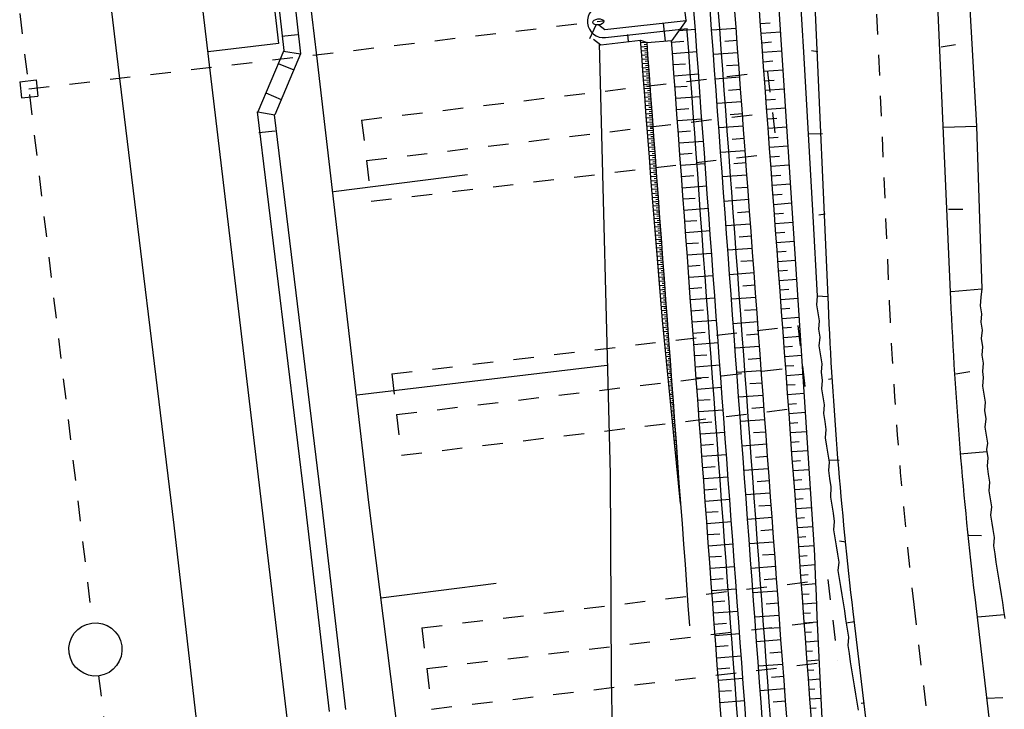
# Model space of a CAD drawing. Extents: x 447693 to 448165, y 439527 to 440695.
# Tile 33 of 88: x 447917 to 447941, y 439799 to 439816. Entities that reach past the tile are written whole.
import ezdxf

# ---------------------------------------------------------------- set-up
doc = ezdxf.new("R2010")
doc.units = 0
doc.header["$LTSCALE"] = 2
doc.header["$MEASUREMENT"] = 0
for name, pattern in [('ACAD_ISO03W100', [0.5, 0.25, -0.25]), ('ACAD_ISO05W100', [0.5, 0.25, -0.25]), ('ACAD_ISO10W100W', [0.5, 0.25, -0.25]), ('AUSGEZOGEN', [0]), ('PUNKTX2', [0.5, 0.25, -0.25])]:
    doc.linetypes.add(name, pattern=pattern)
for name, color, linetype in [('BOESCHG', 250, 'AUSGEZOGEN'), ('DB-Bahnachse', 7, 'CONTINUOUS'), ('DB-Gleisachse', 7, 'CONTINUOUS'), ('DB-GRABEN', 15, 'AUSGEZOGEN'), ('DB-HZV-Stützscheiben', 15, 'CONTINUOUS'), ('DB-Ingenieurbauwerke', 15, 'CONTINUOUS'), ('DB-Kabelanlagen', 15, 'CONTINUOUS'), ('DB-Regenrückhaltebecken_605', 15, 'CONTINUOUS'), ('DB-Wegboeschungen', 15, 'CONTINUOUS'), ('DB-Wege', 15, 'CONTINUOUS'), ('FBRTOP', 250, 'AUSGEZOGEN')]:
    doc.layers.add(name, color=color, linetype=linetype)

msp = doc.modelspace()

# ---------------------------------------------------------------- linework, layer by layer
at = {"layer": 'BOESCHG'}
msp.add_lwpolyline([(447940.542, 439833.997, 0.014999), (447940.621, 439832.61, 0.007394), (447943.21, 439807.276, 0.000025), (447947.178, 439773.421, 0.000211), (447947.642, 439769.474, 0.000025), (447948.463, 439762.525, 0.000004), (447954.01, 439715.6, 0.000616), (447956.271, 439696.678, 0.001951), (447957.015, 439690.707, 0.084534), (447957.742, 439688.328, 0.039707), (447960.471, 439683.823, 0.047678), (447962.796, 439681.169, 0.085895)], format="xyb", dxfattribs=at)
at = {"layer": 'DB-Bahnachse', "linetype": 'ACAD_ISO10W100W'}
for p, q in [((447913.823, 439843.659), (447918.904, 439800.951)), ((447919.058, 439799.66), (447921.637, 439777.985))]:
    msp.add_line(p, q, dxfattribs=at)
at = {"layer": 'DB-Bahnachse', "linetype": 'Continuous'}
msp.add_ellipse((447918.981, 439800.306), major_axis=(0.46, 0.46), ratio=1, start_param=4.061899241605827, end_param=10.34508454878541, dxfattribs=at)
at = {"layer": 'DB-Gleisachse', "linetype": 'Continuous'}
for p, q in [((447917.911, 439828.168), (447919.567, 439814.266)), ((447919.567, 439814.266), (447920.895, 439803.346)), ((447920.895, 439803.346), (447921.472, 439798.379))]:
    msp.add_line(p, q, dxfattribs=at)
at = {"layer": 'DB-GRABEN', "linetype": 'Continuous'}
for p, q in [((447922.729, 439828.726), (447924.385, 439814.824)), ((447931.3, 439815.118), (447931.573, 439804.594)), ((447924.385, 439814.824), (447925.664, 439803.898)), ((447924.804, 439811.5), (447928.078, 439811.914)), ((447925.381, 439806.534), (447931.489, 439807.255)), ((447931.573, 439804.594), (447931.598, 439799.608)), ((447925.664, 439803.898), (447926.29, 439798.938)), ((447925.958, 439801.567), (447928.786, 439801.924)), ((447931.598, 439799.608), (447931.922, 439779.49)), ((447926.29, 439798.938), (447928.648, 439779.077))]:
    msp.add_line(p, q, dxfattribs=at)
at = {"layer": 'DB-HZV-Stützscheiben', "linetype": 'PUNKTX2'}
for p, q in [((447925.491, 439813.248), (447935.421, 439814.428)), ((447935.421, 439814.428), (447935.657, 439812.442)), ((447925.491, 439813.248), (447925.727, 439811.262)), ((447925.727, 439811.262), (447935.657, 439812.442)), ((447926.229, 439807.041), (447936.159, 439808.222)), ((447936.159, 439808.222), (447936.395, 439806.236)), ((447926.229, 439807.041), (447926.465, 439805.055)), ((447926.465, 439805.055), (447936.395, 439806.236)), ((447926.966, 439800.835), (447936.897, 439802.015)), ((447936.897, 439802.015), (447937.133, 439800.029)), ((447926.966, 439800.835), (447927.202, 439798.849)), ((447927.202, 439798.849), (447937.133, 439800.029))]:
    msp.add_line(p, q, dxfattribs=at)
at = {"layer": 'DB-HZV-Stützscheiben', "linetype": 'ACAD_ISO05W100'}
for p, q in [((447925.609, 439812.255), (447935.539, 439813.435)), ((447926.347, 439806.048), (447936.277, 439807.229)), ((447927.084, 439799.842), (447937.015, 439801.022))]:
    msp.add_line(p, q, dxfattribs=at)
at = {"layer": 'DB-Ingenieurbauwerke', "linetype": 'Continuous'}
for p, q in [((447913.173, 439886.784), (447924.918, 439788.077)), ((447923.318, 439816.314), (447923.459, 439815.122)), ((447923.459, 439815.122), (447921.736, 439814.917)), ((447917.131, 439814.184), (447917.528, 439814.23)), ((447917.131, 439814.184), (447917.176, 439813.787)), ((447917.528, 439814.23), (447917.574, 439813.833)), ((447917.176, 439813.787), (447917.574, 439813.833))]:
    msp.add_line(p, q, dxfattribs=at)
at = {"layer": 'DB-Ingenieurbauwerke', "linetype": 'ACAD_ISO03W100'}
msp.add_line((447917.351, 439814.009), (447931.411, 439815.677), dxfattribs=at)
at = {"layer": 'DB-Ingenieurbauwerke', "linetype": 'Continuous'}
msp.add_ellipse((447931.282, 439815.646), major_axis=(0.134, 0.015), ratio=0.555556, start_param=0, end_param=6.283185, dxfattribs=at)
at = {"layer": 'DB-Kabelanlagen', "linetype": 'Continuous'}
for p, q in [((447923.234, 439821.768), (447923.997, 439814.87)), ((447922.846, 439821.603), (447923.586, 439814.951)), ((447923.543, 439815.295), (447923.926, 439815.343)), ((447923.586, 439814.951), (447922.955, 439813.45)), ((447923.997, 439814.87), (447923.367, 439813.373)), ((447923.58, 439814.935), (447923.997, 439814.87)), ((447923.452, 439814.632), (447923.83, 439814.473)), ((447923.148, 439813.909), (447923.527, 439813.753)), ((447922.94, 439813.448), (447924.12, 439803.754)), ((447922.956, 439813.452), (447923.367, 439813.373)), ((447923.352, 439813.376), (447924.517, 439803.804)), ((447923.378, 439812.972), (447922.98, 439812.932)), ((447924.12, 439803.754), (447924.697, 439798.787)), ((447924.517, 439803.804), (447925.094, 439798.837))]:
    msp.add_line(p, q, dxfattribs=at)
at = {"layer": 'DB-Regenrückhaltebecken_605', "linetype": 'Continuous'}
for p, q in [((447933.43, 439815.681), (447933.383, 439816.078)), ((447934.054, 439815.463), (447934.017, 439815.962)), ((447934.253, 439815.478), (447934.217, 439815.976)), ((447934.652, 439815.507), (447934.616, 439816.006)), ((447935.251, 439815.551), (447935.214, 439816.05)), ((447935.726, 439815.586), (447935.693, 439816.085)), ((447933.655, 439815.434), (447933.618, 439815.932)), ((447931.077, 439815.244), (447931.231, 439815.573)), ((447931.291, 439815.572), (447931.439, 439815.462)), ((447931.439, 439815.462), (447933.43, 439815.681)), ((447931.461, 439815.263), (447933.451, 439815.482)), ((447932.927, 439815.178), (447932.879, 439815.62)), ((447933.43, 439815.681), (447933.076, 439815.189)), ((447933.455, 439815.419), (447933.451, 439815.482)), ((447934.654, 439815.489), (447934.055, 439815.446)), ((447934.29, 439814.979), (447934.253, 439815.478)), ((447934.689, 439815.008), (447934.652, 439815.507)), ((447935.247, 439815.604), (447935.485, 439815.622)), ((447935.287, 439815.052), (447935.251, 439815.551)), ((447935.759, 439815.087), (447935.726, 439815.586)), ((447932.021, 439815.164), (447932, 439815.343)), ((447933.255, 439815.439), (447933.652, 439815.468)), ((447933.492, 439814.92), (447933.455, 439815.419)), ((447933.692, 439814.935), (447933.655, 439815.434)), ((447934.09, 439814.964), (447934.054, 439815.463)), ((447935.264, 439815.372), (447935.738, 439815.407)), ((447931.16, 439815.221), (447931.339, 439815.089)), ((447931.339, 439815.089), (447932.317, 439815.197)), ((447932.344, 439814.836), (447932.317, 439815.197)), ((447932.317, 439815.197), (447932.473, 439815.145)), ((447932.473, 439815.145), (447932.322, 439815.134)), ((447932.48, 439815.042), (447932.33, 439815.031)), ((447932.477, 439815.094), (447932.401, 439815.088)), ((447932.484, 439814.991), (447932.409, 439814.986)), ((447932.473, 439815.145), (447933.071, 439815.189)), ((447932.495, 439814.847), (447932.473, 439815.145)), ((447933.093, 439814.891), (447933.071, 439815.189)), ((447933.074, 439815.15), (447933.373, 439815.172)), ((447934.676, 439815.19), (447934.376, 439815.168)), ((447934.725, 439814.51), (447934.689, 439815.008)), ((447935.281, 439815.139), (447935.517, 439815.157)), ((447935.324, 439814.554), (447935.287, 439815.052)), ((447935.792, 439814.588), (447935.759, 439815.087)), ((447932.488, 439814.94), (447932.337, 439814.929)), ((447932.381, 439814.338), (447932.344, 439814.836)), ((447932.495, 439814.838), (447932.345, 439814.827)), ((447932.492, 439814.889), (447932.416, 439814.883)), ((447932.499, 439814.786), (447932.424, 439814.781)), ((447932.531, 439814.349), (447932.495, 439814.847)), ((447933.13, 439814.393), (447933.093, 439814.891)), ((447933.094, 439814.877), (447933.693, 439814.921)), ((447933.529, 439814.422), (447933.492, 439814.92)), ((447933.728, 439814.436), (447933.692, 439814.935)), ((447934.127, 439814.466), (447934.09, 439814.964)), ((447934.697, 439814.891), (447934.099, 439814.848)), ((447934.327, 439814.48), (447934.29, 439814.979)), ((447935.298, 439814.907), (447935.769, 439814.941)), ((447932.503, 439814.735), (447932.352, 439814.724)), ((447932.511, 439814.633), (447932.36, 439814.622)), ((447932.518, 439814.53), (447932.367, 439814.519)), ((447932.507, 439814.684), (447932.431, 439814.678)), ((447932.514, 439814.582), (447932.439, 439814.576)), ((447933.114, 439814.603), (447933.414, 439814.625)), ((447934.719, 439814.592), (447934.42, 439814.57)), ((447934.762, 439814.011), (447934.725, 439814.51)), ((447935.315, 439814.674), (447935.549, 439814.692)), ((447935.36, 439814.055), (447935.324, 439814.554)), ((447935.825, 439814.089), (447935.792, 439814.588)), ((447932.526, 439814.428), (447932.375, 439814.417)), ((447932.417, 439813.839), (447932.381, 439814.338)), ((447932.533, 439814.326), (447932.382, 439814.315)), ((447932.522, 439814.479), (447932.446, 439814.474)), ((447932.529, 439814.377), (447932.454, 439814.371)), ((447932.537, 439814.274), (447932.461, 439814.269)), ((447932.568, 439813.85), (447932.531, 439814.349)), ((447933.166, 439813.894), (447933.13, 439814.393)), ((447933.134, 439814.33), (447933.733, 439814.374)), ((447933.565, 439813.923), (447933.529, 439814.422)), ((447933.765, 439813.938), (447933.728, 439814.436)), ((447934.164, 439813.967), (447934.127, 439814.466)), ((447934.741, 439814.293), (447934.143, 439814.25)), ((447934.363, 439813.982), (447934.327, 439814.48)), ((447935.332, 439814.442), (447935.799, 439814.476)), ((447932.541, 439814.223), (447932.39, 439814.212)), ((447932.548, 439814.121), (447932.397, 439814.11)), ((447932.544, 439814.172), (447932.469, 439814.166)), ((447932.552, 439814.07), (447932.476, 439814.064)), ((447933.154, 439814.056), (447933.454, 439814.078)), ((447935.349, 439814.209), (447935.582, 439814.226)), ((447935.397, 439813.556), (447935.36, 439814.055)), ((447935.857, 439813.59), (447935.825, 439814.089)), ((447932.556, 439814.018), (447932.405, 439814.007)), ((447932.563, 439813.916), (447932.412, 439813.905)), ((447932.454, 439813.34), (447932.417, 439813.839)), ((447932.571, 439813.814), (447932.42, 439813.802)), ((447932.559, 439813.967), (447932.484, 439813.962)), ((447932.567, 439813.865), (447932.492, 439813.859)), ((447932.605, 439813.351), (447932.568, 439813.85)), ((447933.203, 439813.395), (447933.166, 439813.894)), ((447933.175, 439813.782), (447933.773, 439813.826)), ((447933.602, 439813.424), (447933.565, 439813.923)), ((447933.801, 439813.439), (447933.765, 439813.938)), ((447934.2, 439813.468), (447934.164, 439813.967)), ((447934.4, 439813.483), (447934.363, 439813.982)), ((447934.763, 439813.994), (447934.464, 439813.972)), ((447934.799, 439813.512), (447934.762, 439814.011)), ((447935.366, 439813.977), (447935.83, 439814.011)), ((447932.578, 439813.711), (447932.427, 439813.7)), ((447932.586, 439813.609), (447932.435, 439813.598)), ((447932.574, 439813.762), (447932.499, 439813.757)), ((447932.582, 439813.66), (447932.507, 439813.654)), ((447932.589, 439813.557), (447932.514, 439813.552)), ((447934.785, 439813.695), (447934.187, 439813.652)), ((447935.383, 439813.744), (447935.614, 439813.761)), ((447935.434, 439813.058), (447935.397, 439813.556)), ((447935.4, 439813.512), (447935.86, 439813.546)), ((447935.89, 439813.091), (447935.857, 439813.59)), ((447932.593, 439813.506), (447932.443, 439813.495)), ((447932.601, 439813.404), (447932.45, 439813.393)), ((447932.491, 439812.842), (447932.454, 439813.34)), ((447932.597, 439813.455), (447932.522, 439813.45)), ((447932.604, 439813.353), (447932.529, 439813.347)), ((447932.641, 439812.853), (447932.605, 439813.351)), ((447933.195, 439813.509), (447933.494, 439813.531)), ((447933.24, 439812.897), (447933.203, 439813.395)), ((447933.639, 439812.926), (447933.602, 439813.424)), ((447933.838, 439812.94), (447933.801, 439813.439)), ((447934.237, 439812.97), (447934.2, 439813.468)), ((447934.436, 439812.984), (447934.4, 439813.483)), ((447934.807, 439813.396), (447934.508, 439813.374)), ((447934.835, 439813.014), (447934.799, 439813.512)), ((447932.608, 439813.301), (447932.458, 439813.29)), ((447932.616, 439813.199), (447932.465, 439813.188)), ((447932.623, 439813.097), (447932.472, 439813.086)), ((447932.612, 439813.25), (447932.537, 439813.245)), ((447932.62, 439813.148), (447932.544, 439813.142)), ((447933.215, 439813.235), (447933.813, 439813.279)), ((447934.829, 439813.097), (447934.231, 439813.054)), ((447935.417, 439813.28), (447935.646, 439813.296)), ((447935.434, 439813.047), (447935.891, 439813.081)), ((447935.923, 439812.592), (447935.89, 439813.091)), ((447932.631, 439812.994), (447932.48, 439812.983)), ((447932.638, 439812.892), (447932.488, 439812.881)), ((447932.53, 439812.343), (447932.491, 439812.842)), ((447932.627, 439813.045), (447932.552, 439813.04)), ((447932.635, 439812.943), (447932.559, 439812.937)), ((447932.642, 439812.841), (447932.567, 439812.835)), ((447932.678, 439812.354), (447932.641, 439812.853)), ((447933.235, 439812.962), (447933.534, 439812.984)), ((447933.276, 439812.398), (447933.24, 439812.897)), ((447933.675, 439812.427), (447933.639, 439812.926)), ((447933.875, 439812.442), (447933.838, 439812.94)), ((447934.274, 439812.471), (447934.237, 439812.97)), ((447934.473, 439812.486), (447934.436, 439812.984)), ((447934.872, 439812.515), (447934.835, 439813.014)), ((447935.47, 439812.559), (447935.434, 439813.058)), ((447935.452, 439812.815), (447935.679, 439812.831)), ((447932.646, 439812.789), (447932.496, 439812.778)), ((447932.653, 439812.687), (447932.504, 439812.676)), ((447932.661, 439812.585), (447932.512, 439812.574)), ((447932.65, 439812.738), (447932.575, 439812.733)), ((447932.657, 439812.636), (447932.582, 439812.63)), ((447933.255, 439812.688), (447933.853, 439812.732)), ((447934.851, 439812.798), (447934.552, 439812.776)), ((447935.469, 439812.582), (447935.921, 439812.615)), ((447935.956, 439812.093), (447935.923, 439812.592)), ((447932.668, 439812.482), (447932.52, 439812.471)), ((447932.676, 439812.38), (447932.528, 439812.369)), ((447932.57, 439811.845), (447932.53, 439812.343)), ((447932.665, 439812.533), (447932.59, 439812.528)), ((447932.672, 439812.431), (447932.598, 439812.425)), ((447932.714, 439811.855), (447932.678, 439812.354)), ((447933.275, 439812.415), (447933.574, 439812.437)), ((447933.313, 439811.899), (447933.276, 439812.398)), ((447933.712, 439811.929), (447933.675, 439812.427)), ((447933.911, 439811.943), (447933.875, 439812.442)), ((447934.31, 439811.972), (447934.274, 439812.471)), ((447934.873, 439812.499), (447934.275, 439812.455)), ((447934.51, 439811.987), (447934.473, 439812.486)), ((447934.909, 439812.016), (447934.872, 439812.515)), ((447935.507, 439812.06), (447935.47, 439812.559)), ((447935.486, 439812.35), (447935.711, 439812.366)), ((447932.683, 439812.277), (447932.536, 439812.267)), ((447932.691, 439812.175), (447932.545, 439812.164)), ((447932.68, 439812.329), (447932.606, 439812.323)), ((447932.687, 439812.226), (447932.614, 439812.221)), ((447932.695, 439812.124), (447932.622, 439812.118)), ((447933.295, 439812.141), (447933.893, 439812.185)), ((447934.895, 439812.2), (447934.596, 439812.178)), ((447935.503, 439812.117), (447935.952, 439812.15)), ((447932.698, 439812.072), (447932.553, 439812.062)), ((447932.706, 439811.97), (447932.561, 439811.959)), ((447932.714, 439811.868), (447932.569, 439811.857)), ((447932.702, 439812.021), (447932.63, 439812.016)), ((447932.71, 439811.919), (447932.637, 439811.914)), ((447933.349, 439811.401), (447933.313, 439811.899)), ((447933.315, 439811.868), (447933.614, 439811.889)), ((447933.748, 439811.43), (447933.712, 439811.929)), ((447933.948, 439811.445), (447933.911, 439811.943)), ((447934.347, 439811.474), (447934.31, 439811.972)), ((447934.917, 439811.901), (447934.319, 439811.857)), ((447934.546, 439811.488), (447934.51, 439811.987)), ((447934.945, 439811.518), (447934.909, 439812.016)), ((447935.544, 439811.562), (447935.507, 439812.06)), ((447935.52, 439811.885), (447935.743, 439811.901)), ((447935.988, 439811.594), (447935.956, 439812.093)), ((447932.61, 439811.346), (447932.57, 439811.845)), ((447932.721, 439811.765), (447932.577, 439811.755)), ((447932.729, 439811.663), (447932.586, 439811.652)), ((447932.717, 439811.816), (447932.645, 439811.811)), ((447932.725, 439811.714), (447932.653, 439811.709)), ((447932.751, 439811.357), (447932.714, 439811.855)), ((447933.335, 439811.594), (447933.934, 439811.638)), ((447935.537, 439811.652), (447935.982, 439811.685)), ((447932.736, 439811.56), (447932.594, 439811.55)), ((447932.744, 439811.458), (447932.602, 439811.448)), ((447932.732, 439811.612), (447932.661, 439811.606)), ((447932.74, 439811.509), (447932.669, 439811.504)), ((447932.747, 439811.407), (447932.677, 439811.402)), ((447933.386, 439810.902), (447933.349, 439811.401)), ((447933.785, 439810.931), (447933.748, 439811.43)), ((447933.984, 439810.946), (447933.948, 439811.445)), ((447934.383, 439810.975), (447934.347, 439811.474)), ((447934.583, 439810.99), (447934.546, 439811.488)), ((447934.939, 439811.602), (447934.64, 439811.58)), ((447934.982, 439811.019), (447934.945, 439811.518)), ((447935.58, 439811.063), (447935.544, 439811.562)), ((447935.554, 439811.42), (447935.776, 439811.436)), ((447936.021, 439811.095), (447935.988, 439811.594)), ((447932.751, 439811.356), (447932.61, 439811.345)), ((447932.65, 439810.848), (447932.61, 439811.346)), ((447932.759, 439811.253), (447932.618, 439811.243)), ((447932.766, 439811.151), (447932.626, 439811.14)), ((447932.755, 439811.304), (447932.685, 439811.299)), ((447932.762, 439811.202), (447932.692, 439811.197)), ((447932.788, 439810.858), (447932.751, 439811.357)), ((447933.355, 439811.32), (447933.654, 439811.342)), ((447934.961, 439811.303), (447934.362, 439811.259)), ((447935.571, 439811.187), (447936.013, 439811.22)), ((447932.774, 439811.048), (447932.635, 439811.038)), ((447932.781, 439810.946), (447932.643, 439810.936)), ((447932.77, 439811.1), (447932.7, 439811.094)), ((447932.777, 439810.997), (447932.708, 439810.992)), ((447932.785, 439810.895), (447932.716, 439810.89)), ((447933.375, 439811.047), (447933.974, 439811.091)), ((447933.423, 439810.403), (447933.386, 439810.902)), ((447933.822, 439810.433), (447933.785, 439810.931)), ((447934.021, 439810.447), (447933.984, 439810.946)), ((447934.42, 439810.476), (447934.383, 439810.975)), ((447934.619, 439810.491), (447934.583, 439810.99)), ((447934.983, 439811.004), (447934.684, 439810.982)), ((447935.018, 439810.52), (447934.982, 439811.019)), ((447935.617, 439810.564), (447935.58, 439811.063)), ((447935.588, 439810.955), (447935.808, 439810.971)), ((447936.054, 439810.596), (447936.021, 439811.095)), ((447932.69, 439810.349), (447932.65, 439810.848)), ((447932.789, 439810.844), (447932.651, 439810.833)), ((447932.796, 439810.741), (447932.659, 439810.731)), ((447932.792, 439810.792), (447932.724, 439810.787)), ((447932.8, 439810.69), (447932.732, 439810.685)), ((447932.824, 439810.359), (447932.788, 439810.858)), ((447933.395, 439810.773), (447933.695, 439810.795)), ((447935.005, 439810.705), (447934.406, 439810.661)), ((447935.605, 439810.722), (447936.044, 439810.755)), ((447932.804, 439810.639), (447932.667, 439810.629)), ((447932.811, 439810.536), (447932.675, 439810.526)), ((447932.819, 439810.434), (447932.684, 439810.424)), ((447932.807, 439810.587), (447932.739, 439810.582)), ((447932.815, 439810.485), (447932.747, 439810.48)), ((447933.416, 439810.5), (447934.014, 439810.544)), ((447933.858, 439809.934), (447933.822, 439810.433)), ((447934.058, 439809.949), (447934.021, 439810.447)), ((447934.457, 439809.978), (447934.42, 439810.476)), ((447934.656, 439809.992), (447934.619, 439810.491)), ((447935.055, 439810.022), (447935.018, 439810.52)), ((447935.653, 439810.066), (447935.617, 439810.564)), ((447935.622, 439810.49), (447935.841, 439810.506)), ((447936.087, 439810.098), (447936.054, 439810.596)), ((447932.729, 439809.851), (447932.69, 439810.349)), ((447932.826, 439810.331), (447932.692, 439810.322)), ((447932.834, 439810.229), (447932.7, 439810.219)), ((447932.823, 439810.383), (447932.755, 439810.378)), ((447932.83, 439810.28), (447932.763, 439810.275)), ((447932.838, 439810.178), (447932.771, 439810.173)), ((447932.861, 439809.861), (447932.824, 439810.359)), ((447933.459, 439809.905), (447933.423, 439810.403)), ((447933.436, 439810.226), (447933.735, 439810.248)), ((447935.027, 439810.406), (447934.728, 439810.384)), ((447935.639, 439810.258), (447936.074, 439810.29)), ((447932.841, 439810.127), (447932.708, 439810.117)), ((447932.849, 439810.024), (447932.716, 439810.014)), ((447932.845, 439810.075), (447932.779, 439810.071)), ((447932.853, 439809.973), (447932.786, 439809.968)), ((447933.456, 439809.953), (447934.054, 439809.996)), ((447933.895, 439809.435), (447933.858, 439809.934)), ((447934.094, 439809.45), (447934.058, 439809.949)), ((447935.049, 439810.107), (447934.45, 439810.063)), ((447934.493, 439809.479), (447934.457, 439809.978)), ((447934.693, 439809.494), (447934.656, 439809.992)), ((447935.092, 439809.523), (447935.055, 439810.022)), ((447935.69, 439809.567), (447935.653, 439810.066)), ((447935.656, 439810.025), (447935.873, 439810.041)), ((447936.12, 439809.599), (447936.087, 439810.098)), ((447932.856, 439809.922), (447932.724, 439809.912)), ((447932.769, 439809.353), (447932.729, 439809.851)), ((447932.864, 439809.819), (447932.732, 439809.81)), ((447932.871, 439809.717), (447932.741, 439809.707)), ((447932.86, 439809.871), (447932.794, 439809.866)), ((447932.868, 439809.768), (447932.802, 439809.763)), ((447932.897, 439809.362), (447932.861, 439809.861)), ((447933.496, 439809.406), (447933.459, 439809.905)), ((447933.476, 439809.679), (447933.775, 439809.701)), ((447935.071, 439809.808), (447934.771, 439809.786)), ((447935.673, 439809.793), (447936.105, 439809.824)), ((447932.879, 439809.615), (447932.749, 439809.605)), ((447932.886, 439809.512), (447932.757, 439809.503)), ((447932.875, 439809.666), (447932.81, 439809.661)), ((447932.883, 439809.563), (447932.818, 439809.559)), ((447932.89, 439809.461), (447932.826, 439809.456)), ((447933.496, 439809.405), (447934.094, 439809.449)), ((447934.131, 439808.951), (447934.094, 439809.45)), ((447934.53, 439808.98), (447934.493, 439809.479)), ((447935.093, 439809.509), (447934.494, 439809.465)), ((447934.729, 439808.995), (447934.693, 439809.494)), ((447935.128, 439809.024), (447935.092, 439809.523)), ((447935.69, 439809.56), (447935.905, 439809.576)), ((447935.727, 439809.068), (447935.69, 439809.567)), ((447936.153, 439809.1), (447936.12, 439809.599)), ((447932.894, 439809.41), (447932.765, 439809.4)), ((447932.809, 439808.854), (447932.769, 439809.353)), ((447932.901, 439809.307), (447932.773, 439809.298)), ((447932.898, 439809.358), (447932.833, 439809.354)), ((447932.905, 439809.256), (447932.841, 439809.251)), ((447932.934, 439808.863), (447932.897, 439809.362)), ((447933.532, 439808.907), (447933.496, 439809.406)), ((447933.931, 439808.937), (447933.895, 439809.435)), ((447935.115, 439809.21), (447934.815, 439809.188)), ((447935.707, 439809.328), (447936.136, 439809.359)), ((447932.909, 439809.205), (447932.781, 439809.196)), ((447932.916, 439809.102), (447932.79, 439809.093)), ((447932.924, 439809), (447932.798, 439808.991)), ((447932.913, 439809.154), (447932.849, 439809.149)), ((447932.92, 439809.051), (447932.857, 439809.047)), ((447933.516, 439809.132), (447933.815, 439809.154)), ((447934.566, 439808.482), (447934.53, 439808.98)), ((447934.766, 439808.496), (447934.729, 439808.995)), ((447935.165, 439808.526), (447935.128, 439809.024)), ((447935.725, 439809.095), (447935.938, 439809.111)), ((447935.763, 439808.57), (447935.727, 439809.068)), ((447936.186, 439808.601), (447936.153, 439809.1)), ((447932.932, 439808.898), (447932.806, 439808.888)), ((447932.85, 439808.356), (447932.809, 439808.854)), ((447932.939, 439808.795), (447932.814, 439808.786)), ((447932.928, 439808.949), (447932.865, 439808.944)), ((447932.935, 439808.846), (447932.873, 439808.842)), ((447932.943, 439808.744), (447932.88, 439808.739)), ((447932.971, 439808.365), (447932.934, 439808.863)), ((447933.569, 439808.409), (447933.532, 439808.907)), ((447933.536, 439808.858), (447934.134, 439808.902)), ((447933.968, 439808.438), (447933.931, 439808.937)), ((447934.167, 439808.453), (447934.131, 439808.951)), ((447935.136, 439808.911), (447934.538, 439808.867)), ((447935.742, 439808.863), (447936.167, 439808.894)), ((447932.947, 439808.693), (447932.822, 439808.684)), ((447932.954, 439808.59), (447932.83, 439808.581)), ((447932.962, 439808.488), (447932.839, 439808.479)), ((447932.95, 439808.642), (447932.888, 439808.637)), ((447932.958, 439808.539), (447932.896, 439808.535)), ((447933.556, 439808.585), (447933.855, 439808.607)), ((447934.802, 439807.998), (447934.766, 439808.496)), ((447935.158, 439808.611), (447934.859, 439808.59)), ((447935.201, 439808.027), (447935.165, 439808.526)), ((447935.759, 439808.63), (447935.97, 439808.646)), ((447935.8, 439808.071), (447935.763, 439808.57)), ((447936.219, 439808.102), (447936.186, 439808.601)), ((447932.969, 439808.386), (447932.848, 439808.377)), ((447932.899, 439807.858), (447932.85, 439808.356)), ((447932.977, 439808.283), (447932.857, 439808.274)), ((447932.965, 439808.437), (447932.904, 439808.432)), ((447932.973, 439808.334), (447932.913, 439808.33)), ((447933.007, 439807.866), (447932.971, 439808.365)), ((447933.606, 439807.91), (447933.569, 439808.409)), ((447933.576, 439808.311), (447934.175, 439808.355)), ((447934.005, 439807.939), (447933.968, 439808.438)), ((447934.204, 439807.954), (447934.167, 439808.453)), ((447934.603, 439807.983), (447934.566, 439808.482)), ((447935.18, 439808.312), (447934.582, 439808.269)), ((447935.776, 439808.398), (447936.197, 439808.429)), ((447932.984, 439808.181), (447932.867, 439808.172)), ((447932.992, 439808.078), (447932.877, 439808.07)), ((447932.98, 439808.232), (447932.921, 439808.228)), ((447932.988, 439808.13), (447932.93, 439808.125)), ((447932.995, 439808.027), (447932.939, 439808.023)), ((447933.596, 439808.038), (447933.895, 439808.06)), ((447935.202, 439808.013), (447934.903, 439807.992)), ((447935.238, 439807.528), (447935.201, 439808.027)), ((447935.793, 439808.165), (447936.003, 439808.181)), ((447935.836, 439807.572), (447935.8, 439808.071)), ((447936.252, 439807.603), (447936.219, 439808.102)), ((447932.999, 439807.976), (447932.888, 439807.968)), ((447933.007, 439807.873), (447932.898, 439807.866)), ((447932.947, 439807.36), (447932.899, 439807.858)), ((447933.014, 439807.771), (447932.908, 439807.763)), ((447933.003, 439807.925), (447932.948, 439807.921)), ((447933.01, 439807.822), (447932.957, 439807.818)), ((447933.044, 439807.367), (447933.007, 439807.866)), ((447933.642, 439807.411), (447933.606, 439807.91)), ((447933.616, 439807.764), (447934.215, 439807.808)), ((447934.041, 439807.441), (447934.005, 439807.939)), ((447934.241, 439807.455), (447934.204, 439807.954)), ((447934.64, 439807.485), (447934.603, 439807.983)), ((447934.839, 439807.499), (447934.802, 439807.998)), ((447935.81, 439807.933), (447936.228, 439807.964)), ((447933.022, 439807.669), (447932.918, 439807.661)), ((447933.029, 439807.566), (447932.928, 439807.559)), ((447933.018, 439807.72), (447932.966, 439807.716)), ((447933.025, 439807.617), (447932.974, 439807.614)), ((447935.224, 439807.714), (447934.626, 439807.671)), ((447935.275, 439807.03), (447935.238, 439807.528)), ((447935.827, 439807.7), (447936.035, 439807.716)), ((447935.873, 439807.074), (447935.836, 439807.572)), ((447936.285, 439807.104), (447936.252, 439807.603)), ((447933.037, 439807.464), (447932.938, 439807.457)), ((447932.996, 439806.863), (447932.947, 439807.36)), ((447933.044, 439807.361), (447932.948, 439807.354)), ((447933.033, 439807.515), (447932.983, 439807.511)), ((447933.041, 439807.413), (447932.992, 439807.409)), ((447933.048, 439807.31), (447933.001, 439807.307)), ((447933.08, 439806.869), (447933.044, 439807.367)), ((447933.636, 439807.49), (447933.936, 439807.512)), ((447933.679, 439806.913), (447933.642, 439807.411)), ((447934.078, 439806.942), (447934.041, 439807.441)), ((447934.277, 439806.957), (447934.241, 439807.455)), ((447934.676, 439806.986), (447934.64, 439807.485)), ((447934.876, 439807.001), (447934.839, 439807.499)), ((447935.246, 439807.415), (447934.947, 439807.394)), ((447935.844, 439807.468), (447936.259, 439807.498)), ((447933.052, 439807.259), (447932.958, 439807.252)), ((447933.059, 439807.157), (447932.968, 439807.15)), ((447933.067, 439807.054), (447932.978, 439807.048)), ((447933.056, 439807.208), (447933.009, 439807.204)), ((447933.063, 439807.105), (447933.018, 439807.102)), ((447933.657, 439807.217), (447934.255, 439807.261)), ((447935.268, 439807.116), (447934.67, 439807.073)), ((447935.861, 439807.236), (447936.068, 439807.251)), ((447935.91, 439806.575), (447935.873, 439807.074)), ((447936.318, 439806.605), (447936.285, 439807.104)), ((447933.074, 439806.952), (447932.988, 439806.945)), ((447933.045, 439806.365), (447932.996, 439806.863)), ((447933.082, 439806.849), (447932.998, 439806.843)), ((447933.071, 439807.003), (447933.027, 439807)), ((447933.078, 439806.901), (447933.036, 439806.897)), ((447933.117, 439806.37), (447933.08, 439806.869)), ((447933.677, 439806.943), (447933.976, 439806.965)), ((447933.715, 439806.414), (447933.679, 439806.913)), ((447934.114, 439806.443), (447934.078, 439806.942)), ((447934.314, 439806.458), (447934.277, 439806.957)), ((447934.713, 439806.487), (447934.676, 439806.986)), ((447934.912, 439806.502), (447934.876, 439807.001)), ((447935.29, 439806.817), (447934.991, 439806.796)), ((447935.311, 439806.531), (447935.275, 439807.03)), ((447935.878, 439807.003), (447936.289, 439807.033)), ((447933.089, 439806.747), (447933.008, 439806.741)), ((447933.097, 439806.645), (447933.018, 439806.639)), ((447933.086, 439806.798), (447933.044, 439806.795)), ((447933.093, 439806.696), (447933.053, 439806.693)), ((447933.101, 439806.593), (447933.062, 439806.59)), ((447933.697, 439806.67), (447934.295, 439806.714)), ((447935.895, 439806.771), (447936.1, 439806.786)), ((447935.946, 439806.076), (447935.91, 439806.575)), ((447935.912, 439806.538), (447936.32, 439806.568)), ((447936.351, 439806.106), (447936.318, 439806.605)), ((447933.104, 439806.542), (447933.028, 439806.537)), ((447933.112, 439806.44), (447933.038, 439806.434)), ((447933.094, 439805.867), (447933.045, 439806.365)), ((447933.119, 439806.337), (447933.048, 439806.332)), ((447933.108, 439806.491), (447933.071, 439806.488)), ((447933.116, 439806.388), (447933.08, 439806.386)), ((447933.154, 439805.871), (447933.117, 439806.37)), ((447933.752, 439805.915), (447933.715, 439806.414)), ((447933.717, 439806.396), (447934.016, 439806.418)), ((447934.151, 439805.945), (447934.114, 439806.443)), ((447934.35, 439805.959), (447934.314, 439806.458)), ((447934.749, 439805.989), (447934.713, 439806.487)), ((447935.312, 439806.518), (447934.714, 439806.475)), ((447934.949, 439806.003), (447934.912, 439806.502)), ((447935.348, 439806.032), (447935.311, 439806.531)), ((447935.929, 439806.306), (447936.132, 439806.321)), ((447933.127, 439806.235), (447933.058, 439806.23)), ((447933.135, 439806.132), (447933.068, 439806.128)), ((447933.123, 439806.286), (447933.088, 439806.284)), ((447933.131, 439806.184), (447933.097, 439806.181)), ((447933.138, 439806.081), (447933.106, 439806.079)), ((447933.737, 439806.123), (447934.335, 439806.167)), ((447935.334, 439806.219), (447935.035, 439806.198)), ((447935.946, 439806.073), (447936.351, 439806.103)), ((447936.384, 439805.607), (447936.351, 439806.106)), ((447933.142, 439806.03), (447933.079, 439806.025)), ((447933.15, 439805.928), (447933.089, 439805.923)), ((447933.143, 439805.369), (447933.094, 439805.867)), ((447933.146, 439805.979), (447933.115, 439805.977)), ((447933.153, 439805.876), (447933.123, 439805.874)), ((447933.19, 439805.373), (447933.154, 439805.871)), ((447933.789, 439805.417), (447933.752, 439805.915)), ((447933.757, 439805.849), (447934.056, 439805.871)), ((447934.188, 439805.446), (447934.151, 439805.945)), ((447934.387, 439805.461), (447934.35, 439805.959)), ((447934.786, 439805.49), (447934.749, 439805.989)), ((447935.356, 439805.92), (447934.758, 439805.877)), ((447934.985, 439805.505), (447934.949, 439806.003)), ((447935.384, 439805.534), (447935.348, 439806.032)), ((447935.983, 439805.578), (447935.946, 439806.076)), ((447935.963, 439805.841), (447936.165, 439805.856)), ((447933.157, 439805.825), (447933.099, 439805.821)), ((447933.165, 439805.723), (447933.109, 439805.719)), ((447933.172, 439805.62), (447933.119, 439805.616)), ((447933.161, 439805.774), (447933.132, 439805.772)), ((447933.168, 439805.672), (447933.141, 439805.67)), ((447933.777, 439805.575), (447934.375, 439805.619)), ((447935.378, 439805.621), (447935.079, 439805.599)), ((447935.981, 439805.608), (447936.382, 439805.638)), ((447936.417, 439805.108), (447936.384, 439805.607)), ((447933.18, 439805.518), (447933.129, 439805.514)), ((447933.187, 439805.416), (447933.139, 439805.412)), ((447933.192, 439804.872), (447933.143, 439805.369)), ((447933.176, 439805.569), (447933.15, 439805.567)), ((447933.183, 439805.467), (447933.159, 439805.465)), ((447933.191, 439805.364), (447933.167, 439805.363)), ((447933.227, 439804.874), (447933.19, 439805.373)), ((447933.825, 439804.918), (447933.789, 439805.417)), ((447934.224, 439804.947), (447934.188, 439805.446)), ((447934.424, 439804.962), (447934.387, 439805.461)), ((447934.823, 439804.991), (447934.786, 439805.49)), ((447935.022, 439805.006), (447934.985, 439805.505)), ((447935.421, 439805.035), (447935.384, 439805.534)), ((447936.019, 439805.079), (447935.983, 439805.578)), ((447935.998, 439805.376), (447936.197, 439805.391)), ((447933.195, 439805.313), (447933.149, 439805.31)), ((447933.202, 439805.211), (447933.159, 439805.208)), ((447933.198, 439805.262), (447933.176, 439805.26)), ((447933.206, 439805.16), (447933.185, 439805.158)), ((447933.797, 439805.302), (447934.096, 439805.324)), ((447935.4, 439805.322), (447934.801, 439805.279)), ((447936.015, 439805.143), (447936.412, 439805.173)), ((447933.21, 439805.108), (447933.169, 439805.105)), ((447933.217, 439805.006), (447933.179, 439805.003)), ((447933.225, 439804.903), (447933.189, 439804.901)), ((447933.213, 439805.057), (447933.194, 439805.056)), ((447933.221, 439804.955), (447933.202, 439804.953)), ((447933.263, 439804.375), (447933.227, 439804.874)), ((447933.817, 439805.028), (447934.416, 439805.072)), ((447933.862, 439804.419), (447933.825, 439804.918)), ((447934.261, 439804.449), (447934.224, 439804.947)), ((447934.46, 439804.463), (447934.424, 439804.962)), ((447934.859, 439804.493), (447934.823, 439804.991)), ((447935.059, 439804.507), (447935.022, 439805.006)), ((447935.422, 439805.023), (447935.123, 439805.001)), ((447935.458, 439804.536), (447935.421, 439805.035)), ((447936.056, 439804.58), (447936.019, 439805.079)), ((447936.032, 439804.911), (447936.23, 439804.925)), ((447936.45, 439804.609), (447936.417, 439805.108)), ((447933.241, 439804.374), (447933.192, 439804.872)), ((447933.232, 439804.801), (447933.199, 439804.799)), ((447933.24, 439804.699), (447933.209, 439804.696)), ((447933.228, 439804.852), (447933.211, 439804.851)), ((447933.236, 439804.75), (447933.22, 439804.749)), ((447933.244, 439804.647), (447933.229, 439804.646)), ((447933.837, 439804.755), (447934.136, 439804.777)), ((447935.444, 439804.724), (447934.845, 439804.681)), ((447936.049, 439804.678), (447936.443, 439804.707)), ((447933.247, 439804.596), (447933.219, 439804.594)), ((447933.255, 439804.494), (447933.229, 439804.492)), ((447933.251, 439804.545), (447933.238, 439804.544)), ((447933.262, 439804.391), (447933.239, 439804.39)), ((447933.259, 439804.443), (447933.246, 439804.442)), ((447933.857, 439804.481), (447934.456, 439804.525)), ((447933.898, 439803.921), (447933.862, 439804.419)), ((447934.297, 439803.95), (447934.261, 439804.449)), ((447934.497, 439803.965), (447934.46, 439804.463)), ((447934.896, 439803.994), (447934.859, 439804.493)), ((447935.095, 439804.009), (447935.059, 439804.507)), ((447935.466, 439804.425), (447935.167, 439804.403)), ((447935.494, 439804.038), (447935.458, 439804.536)), ((447936.093, 439804.082), (447936.056, 439804.58)), ((447936.066, 439804.446), (447936.262, 439804.46)), ((447936.482, 439804.11), (447936.45, 439804.609)), ((447933.29, 439803.876), (447933.241, 439804.374)), ((447933.27, 439804.289), (447933.249, 439804.287)), ((447933.266, 439804.34), (447933.255, 439804.339)), ((447933.277, 439804.187), (447933.259, 439804.185)), ((447933.3, 439803.877), (447933.263, 439804.375)), ((447933.274, 439804.238), (447933.264, 439804.237)), ((447933.877, 439804.208), (447934.177, 439804.23)), ((447936.083, 439804.214), (447936.474, 439804.242)), ((447933.285, 439804.084), (447933.269, 439804.083)), ((447933.281, 439804.135), (447933.273, 439804.135)), ((447933.292, 439803.982), (447933.279, 439803.981)), ((447933.289, 439804.033), (447933.281, 439804.032)), ((447933.296, 439803.931), (447933.29, 439803.93)), ((447933.897, 439803.934), (447934.496, 439803.978)), ((447933.935, 439803.422), (447933.898, 439803.921)), ((447934.334, 439803.451), (447934.297, 439803.95)), ((447934.533, 439803.466), (447934.497, 439803.965)), ((447935.488, 439804.126), (447934.889, 439804.083)), ((447934.932, 439803.495), (447934.896, 439803.994)), ((447935.132, 439803.51), (447935.095, 439804.009)), ((447935.531, 439803.539), (447935.494, 439804.038)), ((447936.129, 439803.583), (447936.093, 439804.082)), ((447936.1, 439803.981), (447936.295, 439803.995)), ((447936.515, 439803.611), (447936.482, 439804.11)), ((447933.3, 439803.879), (447933.289, 439803.879)), ((447933.337, 439803.378), (447933.3, 439803.877)), ((447933.918, 439803.66), (447934.217, 439803.682)), ((447935.51, 439803.827), (447935.21, 439803.805)), ((447936.117, 439803.749), (447936.504, 439803.777)), ((447933.938, 439803.387), (447934.536, 439803.431)), ((447934.371, 439802.953), (447934.334, 439803.451)), ((447934.57, 439802.967), (447934.533, 439803.466)), ((447934.969, 439802.997), (447934.932, 439803.495)), ((447935.532, 439803.528), (447934.933, 439803.485)), ((447935.168, 439803.011), (447935.132, 439803.51)), ((447935.567, 439803.041), (447935.531, 439803.539)), ((447936.166, 439803.084), (447936.129, 439803.583)), ((447936.134, 439803.516), (447936.327, 439803.53)), ((447936.548, 439803.113), (447936.515, 439803.611)), ((447933.373, 439802.879), (447933.337, 439803.378)), ((447933.972, 439802.923), (447933.935, 439803.422)), ((447935.554, 439803.229), (447935.254, 439803.207)), ((447936.151, 439803.284), (447936.536, 439803.312)), ((447933.958, 439803.113), (447934.257, 439803.135)), ((447934.407, 439802.454), (447934.371, 439802.953)), ((447934.607, 439802.469), (447934.57, 439802.967)), ((447935.006, 439802.498), (447934.969, 439802.997)), ((447935.205, 439802.513), (447935.168, 439803.011)), ((447935.604, 439802.542), (447935.567, 439803.041)), ((447936.202, 439802.586), (447936.166, 439803.084)), ((447936.168, 439803.051), (447936.359, 439803.065)), ((447936.574, 439802.613), (447936.548, 439803.113)), ((447933.41, 439802.381), (447933.373, 439802.879)), ((447934.008, 439802.425), (447933.972, 439802.923)), ((447933.978, 439802.84), (447934.576, 439802.884)), ((447935.576, 439802.93), (447934.977, 439802.886)), ((447936.185, 439802.819), (447936.563, 439802.847)), ((447933.998, 439802.566), (447934.297, 439802.588)), ((447934.643, 439801.97), (447934.607, 439802.469)), ((447935.042, 439801.999), (447935.006, 439802.498)), ((447935.242, 439802.014), (447935.205, 439802.513)), ((447935.597, 439802.631), (447935.298, 439802.609)), ((447935.641, 439802.043), (447935.604, 439802.542)), ((447936.202, 439802.586), (447936.388, 439802.6)), ((447936.239, 439802.087), (447936.202, 439802.586)), ((447936.594, 439802.113), (447936.574, 439802.613)), ((447933.447, 439801.882), (447933.41, 439802.381)), ((447934.045, 439801.926), (447934.008, 439802.425)), ((447934.018, 439802.293), (447934.616, 439802.337)), ((447934.444, 439801.955), (447934.407, 439802.454)), ((447935.619, 439802.332), (447935.021, 439802.288)), ((447936.219, 439802.354), (447936.583, 439802.381)), ((447934.038, 439802.019), (447934.337, 439802.041)), ((447935.079, 439801.501), (447935.042, 439801.999)), ((447935.278, 439801.515), (447935.242, 439802.014)), ((447935.641, 439802.033), (447935.342, 439802.011)), ((447935.677, 439801.545), (447935.641, 439802.043)), ((447936.236, 439802.121), (447936.415, 439802.135)), ((447936.276, 439801.588), (447936.239, 439802.087)), ((447936.615, 439801.613), (447936.594, 439802.113)), ((447933.483, 439801.383), (447933.447, 439801.882)), ((447934.081, 439801.427), (447934.045, 439801.926)), ((447934.058, 439801.746), (447934.657, 439801.789)), ((447934.48, 439801.457), (447934.444, 439801.955)), ((447934.68, 439801.471), (447934.643, 439801.97)), ((447936.254, 439801.889), (447936.603, 439801.915)), ((447935.663, 439801.734), (447935.065, 439801.69)), ((447935.115, 439801.002), (447935.079, 439801.501)), ((447935.315, 439801.017), (447935.278, 439801.515)), ((447935.714, 439801.046), (447935.677, 439801.545)), ((447936.271, 439801.656), (447936.441, 439801.669)), ((447936.312, 439801.09), (447936.276, 439801.588)), ((447936.636, 439801.114), (447936.615, 439801.613)), ((447933.52, 439800.885), (447933.483, 439801.383)), ((447934.078, 439801.472), (447934.377, 439801.494)), ((447934.118, 439800.929), (447934.081, 439801.427)), ((447934.517, 439800.958), (447934.48, 439801.457)), ((447934.716, 439800.973), (447934.68, 439801.471)), ((447935.685, 439801.435), (447935.386, 439801.413)), ((447936.288, 439801.424), (447936.622, 439801.449)), ((447934.098, 439801.198), (447934.697, 439801.242)), ((447935.707, 439801.136), (447935.109, 439801.092)), ((447935.75, 439800.547), (447935.714, 439801.046)), ((447936.305, 439801.192), (447936.468, 439801.204)), ((447936.349, 439800.591), (447936.312, 439801.09)), ((447936.66, 439800.614), (447936.636, 439801.114)), ((447934.118, 439800.925), (447934.418, 439800.947)), ((447934.155, 439800.43), (447934.118, 439800.929)), ((447934.554, 439800.459), (447934.517, 439800.958)), ((447934.753, 439800.474), (447934.716, 439800.973)), ((447935.152, 439800.503), (447935.115, 439801.002)), ((447935.351, 439800.518), (447935.315, 439801.017)), ((447935.729, 439800.837), (447935.43, 439800.815)), ((447936.322, 439800.959), (447936.642, 439800.983)), ((447934.138, 439800.651), (447934.737, 439800.695)), ((447935.751, 439800.538), (447935.153, 439800.494)), ((447935.787, 439800.049), (447935.75, 439800.547)), ((447936.339, 439800.727), (447936.496, 439800.738)), ((447936.385, 439800.092), (447936.349, 439800.591)), ((447936.683, 439800.114), (447936.66, 439800.614)), ((447934.191, 439799.931), (447934.155, 439800.43)), ((447934.159, 439800.378), (447934.458, 439800.4)), ((447934.59, 439799.961), (447934.554, 439800.459)), ((447934.79, 439799.975), (447934.753, 439800.474)), ((447935.189, 439800.005), (447935.152, 439800.503)), ((447935.388, 439800.019), (447935.351, 439800.518)), ((447936.356, 439800.494), (447936.664, 439800.517)), ((447934.179, 439800.104), (447934.777, 439800.148)), ((447935.773, 439800.239), (447935.474, 439800.217)), ((447936.373, 439800.262), (447936.524, 439800.273)), ((447936.422, 439799.594), (447936.385, 439800.092)), ((447936.707, 439799.615), (447936.683, 439800.114)), ((447934.228, 439799.433), (447934.191, 439799.931)), ((447934.199, 439799.831), (447934.498, 439799.853)), ((447934.627, 439799.462), (447934.59, 439799.961)), ((447934.826, 439799.477), (447934.79, 439799.975)), ((447935.225, 439799.506), (447935.189, 439800.005)), ((447935.795, 439799.94), (447935.197, 439799.896)), ((447935.425, 439799.521), (447935.388, 439800.019)), ((447935.824, 439799.55), (447935.787, 439800.049)), ((447936.39, 439800.029), (447936.686, 439800.051)), ((447934.219, 439799.557), (447934.817, 439799.601)), ((447935.817, 439799.641), (447935.518, 439799.619)), ((447936.407, 439799.797), (447936.552, 439799.807)), ((447936.459, 439799.095), (447936.422, 439799.594)), ((447936.424, 439799.564), (447936.708, 439799.585)), ((447936.731, 439799.115), (447936.707, 439799.615)), ((447934.265, 439798.934), (447934.228, 439799.433)), ((447934.663, 439798.963), (447934.627, 439799.462)), ((447934.863, 439798.978), (447934.826, 439799.477)), ((447935.262, 439799.007), (447935.225, 439799.506)), ((447935.839, 439799.342), (447935.24, 439799.298)), ((447935.461, 439799.022), (447935.425, 439799.521)), ((447935.86, 439799.051), (447935.824, 439799.55)), ((447936.441, 439799.332), (447936.58, 439799.342)), ((447934.239, 439799.283), (447934.538, 439799.305)), ((447936.458, 439799.099), (447936.73, 439799.119)), ((447936.495, 439798.597), (447936.459, 439799.095)), ((447936.754, 439798.616), (447936.731, 439799.115)), ((447934.259, 439799.01), (447934.857, 439799.054)), ((447934.301, 439798.435), (447934.265, 439798.934)), ((447934.7, 439798.465), (447934.663, 439798.963)), ((447934.9, 439798.479), (447934.863, 439798.978)), ((447935.298, 439798.509), (447935.262, 439799.007)), ((447935.498, 439798.523), (447935.461, 439799.022)), ((447935.861, 439799.042), (447935.562, 439799.021)), ((447935.897, 439798.553), (447935.86, 439799.051)), ((447936.475, 439798.867), (447936.608, 439798.877))]:
    msp.add_line(p, q, dxfattribs=at)
msp.add_ellipse((447931.416, 439815.661), major_axis=(0.283, 0.283), ratio=1, start_param=0.897686, end_param=4.033534, dxfattribs=at)
at = {"layer": 'DB-Wegboeschungen', "linetype": 'Continuous'}
for p, q in [((447936.184, 439816.916), (447936.299, 439814.91)), ((447940.312, 439817.064), (447940.419, 439815.107)), ((447939.671, 439815.039), (447940.016, 439815.094)), ((447940.419, 439815.107), (447940.535, 439813.1)), ((447936.299, 439814.91), (447936.415, 439812.903)), ((447936.653, 439814.915), (447936.497, 439814.941)), ((447939.729, 439813.074), (447940.535, 439813.1)), ((447940.535, 439813.1), (447940.601, 439811.086)), ((447936.768, 439812.908), (447936.415, 439812.903)), ((447936.415, 439812.903), (447936.53, 439810.896)), ((447936.53, 439810.896), (447936.638, 439808.939)), ((447936.827, 439810.943), (447936.678, 439810.92)), ((447939.844, 439811.067), (447940.198, 439811.073)), ((447940.601, 439811.086), (447940.659, 439809.121)), ((447939.911, 439809.053), (447940.659, 439809.121)), ((447940.659, 439809.121), (447940.641, 439808.915)), ((447936.638, 439808.939), (447936.62, 439808.734)), ((447936.62, 439808.734), (447936.651, 439808.536)), ((447936.893, 439808.929), (447936.638, 439808.939)), ((447940.641, 439808.915), (447940.623, 439808.71)), ((447936.651, 439808.536), (447936.682, 439808.339)), ((447940.623, 439808.71), (447940.654, 439808.512)), ((447940.654, 439808.512), (447940.636, 439808.307)), ((447936.682, 439808.339), (447936.664, 439808.133)), ((447940.636, 439808.307), (447940.667, 439808.109)), ((447936.664, 439808.133), (447936.696, 439807.936)), ((447940.667, 439808.109), (447940.649, 439807.904)), ((447936.696, 439807.936), (447936.678, 439807.73)), ((447940.649, 439807.904), (447940.681, 439807.707)), ((447936.678, 439807.73), (447936.717, 439807.484)), ((447940.681, 439807.707), (447940.663, 439807.501)), ((447936.717, 439807.484), (447936.748, 439807.286)), ((447936.748, 439807.286), (447936.73, 439807.081)), ((447940.663, 439807.501), (447940.694, 439807.304)), ((447940.694, 439807.304), (447940.676, 439807.098)), ((447936.73, 439807.081), (447936.761, 439806.883)), ((447940.026, 439807.046), (447940.372, 439807.101)), ((447940.676, 439807.098), (447940.699, 439806.95)), ((447936.761, 439806.883), (447936.743, 439806.678)), ((447937.008, 439806.922), (447936.909, 439806.907)), ((447940.699, 439806.95), (447940.681, 439806.745)), ((447936.743, 439806.678), (447936.774, 439806.48)), ((447940.681, 439806.745), (447940.712, 439806.547)), ((447936.774, 439806.48), (447936.806, 439806.283)), ((447940.712, 439806.547), (447940.744, 439806.35)), ((447940.744, 439806.35), (447940.726, 439806.144)), ((447936.806, 439806.283), (447936.788, 439806.077)), ((447936.788, 439806.077), (447936.819, 439805.88)), ((447940.726, 439806.144), (447940.757, 439805.947)), ((447936.819, 439805.88), (447936.85, 439805.682)), ((447940.757, 439805.947), (447940.739, 439805.741)), ((447936.85, 439805.682), (447936.832, 439805.477)), ((447940.739, 439805.741), (447940.77, 439805.544)), ((447936.832, 439805.477), (447936.863, 439805.279)), ((447940.77, 439805.544), (447940.802, 439805.346)), ((447936.863, 439805.279), (447936.895, 439805.082)), ((447940.134, 439805.089), (447940.783, 439805.141)), ((447940.802, 439805.346), (447940.776, 439805.19)), ((447940.776, 439805.19), (447940.807, 439804.993)), ((447936.895, 439805.082), (447936.926, 439804.884)), ((447936.926, 439804.884), (447936.908, 439804.679)), ((447937.173, 439804.923), (447936.918, 439804.934)), ((447940.807, 439804.993), (447940.789, 439804.788)), ((447936.908, 439804.679), (447936.939, 439804.481)), ((447940.789, 439804.788), (447940.82, 439804.59)), ((447936.939, 439804.481), (447936.971, 439804.284)), ((447940.82, 439804.59), (447940.851, 439804.392)), ((447940.851, 439804.392), (447940.833, 439804.187)), ((447936.971, 439804.284), (447936.96, 439804.029)), ((447940.833, 439804.187), (447940.865, 439803.99)), ((447936.96, 439804.029), (447936.992, 439803.832)), ((447940.865, 439803.99), (447940.896, 439803.792)), ((447936.992, 439803.832), (447937.023, 439803.634)), ((447940.896, 439803.792), (447940.878, 439803.587)), ((447937.023, 439803.634), (447937.054, 439803.436)), ((447937.054, 439803.436), (447937.036, 439803.231)), ((447940.878, 439803.587), (447940.909, 439803.389)), ((447937.036, 439803.231), (447937.067, 439803.034)), ((447940.909, 439803.389), (447940.933, 439803.241)), ((447940.933, 439803.241), (447940.964, 439803.043)), ((447937.067, 439803.034), (447937.099, 439802.836)), ((447937.338, 439802.925), (447937.182, 439802.95)), ((447940.348, 439803.098), (447940.652, 439803.095)), ((447940.964, 439803.043), (447940.946, 439802.838)), ((447937.099, 439802.836), (447937.13, 439802.638)), ((447940.946, 439802.838), (447940.977, 439802.641)), ((447937.13, 439802.638), (447937.161, 439802.441)), ((447940.977, 439802.641), (447941.008, 439802.443)), ((447937.161, 439802.441), (447937.143, 439802.236)), ((447937.143, 439802.236), (447937.175, 439802.038)), ((447941.008, 439802.443), (447941.04, 439802.246)), ((447941.04, 439802.246), (447941.071, 439802.048)), ((447937.175, 439802.038), (447937.206, 439801.841)), ((447941.071, 439802.048), (447941.102, 439801.85)), ((447937.206, 439801.841), (447937.237, 439801.643)), ((447941.102, 439801.85), (447941.134, 439801.653)), ((447937.237, 439801.643), (447937.268, 439801.445)), ((447941.134, 439801.653), (447941.165, 439801.455)), ((447937.268, 439801.445), (447937.3, 439801.248)), ((447941.165, 439801.455), (447941.196, 439801.258)), ((447937.3, 439801.248), (447937.331, 439801.05)), ((447937.331, 439801.05), (447937.37, 439800.803)), ((447940.562, 439801.107), (447941.212, 439801.159)), ((447941.196, 439801.258), (447941.228, 439801.06)), ((447937.544, 439800.983), (447937.347, 439800.952)), ((447937.37, 439800.803), (447937.402, 439800.606)), ((447937.402, 439800.606), (447937.383, 439800.401)), ((447937.383, 439800.401), (447937.415, 439800.203)), ((447937.415, 439800.203), (447937.446, 439800.005)), ((447937.446, 439800.005), (447937.477, 439799.808)), ((447937.477, 439799.808), (447937.509, 439799.61)), ((447937.509, 439799.61), (447937.54, 439799.413)), ((447937.54, 439799.413), (447937.571, 439799.215)), ((447937.571, 439799.215), (447937.603, 439799.018)), ((447940.776, 439799.116), (447941.179, 439799.129)), ((447937.603, 439799.018), (447937.634, 439798.82)), ((447937.758, 439798.992), (447937.709, 439798.984))]:
    msp.add_line(p, q, dxfattribs=at)
at = {"layer": 'DB-Wege', "linetype": 'Continuous'}
for p, q in [((447937.634, 439860.439), (447939.898, 439808.858)), ((447934.68, 439859.333), (447936.901, 439808.727)), ((447940.488, 439801.585), (447952.127, 439703.369)), ((447937.509, 439801.232), (447949.147, 439703.028))]:
    msp.add_line(p, q, dxfattribs=at)
at = {"layer": 'DB-Wege', "linetype": 'ACAD_ISO05W100'}
for p, q in [((447936.161, 439859.795), (447938.399, 439808.792)), ((447938.998, 439801.408), (447950.637, 439703.198))]:
    msp.add_line(p, q, dxfattribs=at)
at = {"layer": 'DB-Wege', "linetype": 'Continuous'}
for centre, major_axis, start_param, end_param in [((445920.406, 439507.957), (1984.304, 269.336), -0.065782, 0.023467), ((448038.303, 439813.177), (100.579, 13.643), 3.050629, 3.12473), ((448038.303, 439813.177), (97.603, 13.26), 3.050421, 3.124522)]:
    msp.add_ellipse(centre, major_axis=major_axis, ratio=1, start_param=start_param, end_param=end_param, dxfattribs=at)
at = {"layer": 'DB-Wege', "linetype": 'ACAD_ISO05W100'}
msp.add_ellipse((448038.303, 439813.177), major_axis=(99.091, 13.452), ratio=1, start_param=3.050527, end_param=3.124628, dxfattribs=at)
at = {"layer": 'FBRTOP'}
for points in [[(447863.757, 440675.122, 0.000001), (447863.91, 440674.157, -0.000001), (447871.768, 440624.779), (447883.554, 440550.71, -0.000005), (447893.375, 440488.987, 0.000006), (447903.196, 440427.263, 0.000001), (447911.053, 440377.884, -0.000001), (447918.911, 440328.506), (447930.697, 440254.437, -0.000002), (447938.554, 440205.059, 0.000002), (447946.411, 440155.68), (447958.197, 440081.611), (447966.054, 440032.233, 0.000001), (447971.947, 439995.199, -0.000001), (447977.84, 439958.164, -0.000005), (447983.732, 439921.13, 0.000005), (447989.625, 439884.096, 0.000004), (447997.482, 439834.718, -0.000003), (448005.34, 439785.34, 0), (448016.799, 439713.325, -0.000001), (448024.983, 439661.892, -0.000001), (448032.84, 439612.513, 0.000002), (448040.697, 439563.134), (448042.115, 439554.224, -0.000002)], [(447926.482, 440062.971), (447932.229, 440026.851, 0.000001), (447938.122, 439989.817), (447944.015, 439952.782, -0.000005), (447949.908, 439915.748, 0.000005), (447955.8, 439878.714, 0.000004), (447963.658, 439829.336, -0.000003), (447971.515, 439779.957), (447982.975, 439707.942), (447991.158, 439656.51, -0.000001), (447999.015, 439607.131, 0.000002), (448006.872, 439557.752), (448008.29, 439548.841, -0.000002)]]:
    msp.add_lwpolyline(points, format="xyb", dxfattribs=at)
at = {"layer": 'FBRTOP', "const_width": 0.5}
for points in [[(447874.057, 440515.262, 0.001447), (447878.561, 440486.63, 0.000006), (447888.382, 440424.906, 0.000001), (447896.24, 440375.527, -0.000001), (447904.097, 440326.148), (447915.883, 440252.08, -0.000002), (447923.74, 440202.702, 0.000002), (447931.597, 440153.323), (447943.383, 440079.254), (447951.24, 440029.876, 0.000001), (447957.133, 439992.842, -0.000001), (447963.026, 439955.807, -0.000005), (447968.919, 439918.773, 0.000005), (447974.811, 439881.739, 0.000004), (447982.669, 439832.361, -0.000003), (447990.526, 439782.982, 0), (448001.985, 439710.967, -0.000001), (448010.169, 439659.535, -0.000001), (448018.026, 439610.156, 0.000002), (448025.883, 439560.777), (448027.301, 439551.866, -0.000002)], [(447869.981, 440514.593, -0.002287), (447874.611, 440486.001, 0.000006), (447884.432, 440424.278, 0.000001), (447892.289, 440374.899, -0.000001), (447900.147, 440325.52), (447911.933, 440251.452, -0.000002), (447919.79, 440202.073, 0.000002), (447927.647, 440152.695), (447939.433, 440078.626), (447947.29, 440029.248, 0.000001), (447953.183, 439992.213, -0.000001), (447959.076, 439955.179, -0.000005), (447964.968, 439918.145, 0.000005), (447970.861, 439881.111, 0.000004), (447978.718, 439831.732, -0.000003), (447986.576, 439782.354, 0), (447998.035, 439710.339, -0.000001), (448006.219, 439658.907, -0.000001), (448014.076, 439609.528, 0.000002), (448021.933, 439560.149), (448023.351, 439551.238, -0.000002)]]:
    msp.add_lwpolyline(points, format="xyb", dxfattribs=at)

doc.saveas('drawing.dxf')
